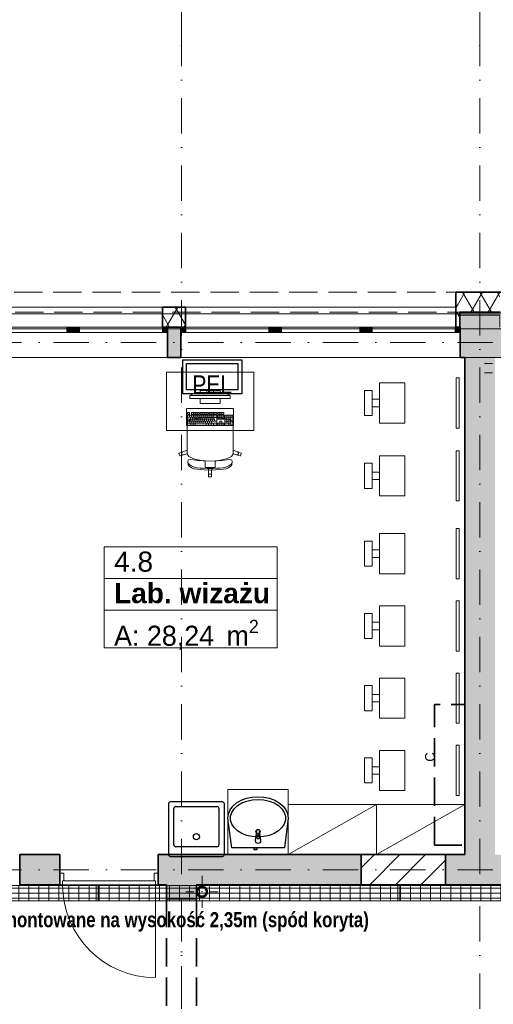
# Model space of a CAD drawing. Header units: millimetres. Extents: x 82175 to 237000, y 24756 to 471700.
# Tile 44 of 256: x 114810 to 119524, y 98419 to 108222. Entities that reach past the tile are written whole.
import ezdxf
from ezdxf.enums import TextEntityAlignment as Align

# ---------------------------------------------------------------- set-up
doc = ezdxf.new("R2010")
doc.units = ezdxf.units.MM
doc.linetypes.add('Krawędzie ukryte', pattern=[3.912222, 2.822222, -1.09])
doc.linetypes.add('Kropki i Kreski', pattern=[6.702778, 3.527778, -1.763889, 0, -1.411111])
for name, color, linetype, lineweight in [('#_EL - opis', 7, 'Continuous', 20), ('2DE_PRO_Cblf304L', 30, 'Continuous', 15), ('CP_DETAL', 33, 'Continuous', 9), ('\xa0♦IT - HDMI', 1, 'Continuous', 35)]:
    doc.layers.add(name, color=color, linetype=linetype, lineweight=lineweight)
for name, color, linetype in [('#EL - Teletechnika', 3, 'Continuous'), ('- A - ocieplenie', 8, 'Continuous'), ('- strefy pomieszczeń', 8, 'Continuous'), ('2D - Rysunki i Obrazki', 8, 'Continuous'), ('Drzwi Archicad', 8, 'Continuous'), ('Instalacje - Went_Klim', 8, 'Continuous'), ('Instalacje - Wod_Kan', 8, 'Continuous'), ('Konstrukcja - Belki', 8, 'Continuous'), ('Konstrukcja - Siatka mod', 8, 'Continuous'), ('Konstrukcja - Stropy', 8, 'Continuous'), ('Konstrukcja - Ściany nośne wew..P', 8, 'Continuous'), ('Konstrukcja - Ściany zewnętrzne', 8, 'Continuous'), ('Okna Archicada', 8, 'Continuous'), ('PIONY INST', 8, 'Continuous'), ('Wnętrze - Umeblowanie', 8, 'Continuous'), ('Wnętrze - Wyposażenie', 8, 'Continuous')]:
    doc.layers.add(name, color=color, linetype=linetype)
doc.styles.add('CP_ATTR', font='ARIAL.TTF')
doc.styles.add('OP_100', font='ARIALN.TTF', dxfattribs={"width": 0.8, "height": 20})
doc.styles.get("Standard").update_dxf_attribs({"font": 'arial.ttf'})
doc.styles.add('STYL_AUTOMATYCZNY_1', font='arial.ttf')
doc.styles.add('STYL_AUTOMATYCZNY_2', font='arial.ttf')
doc.styles.add('STYL_AUTOMATYCZNY_6', font='txt')
doc.styles.add('STYL_AUTOMATYCZNY_8', font='txt')
pattern_1 = [(60, (-135208.59, 381186.62), (-129.90381, 75), []), (120, (-135208.59, 381186.62), (129.90381, 75), [])]

# ---------------------------------------------------------------- blocks, each defined once
blk = doc.blocks.new('PEl 2')
at = {"layer": '#EL - Teletechnika', "color": 1, "lineweight": 30}
blk.add_lwpolyline([(53978.4, 11970.9), (53390.4, 11970.9), (53390.4, 12311.9), (53978.4, 12311.9)], close=True, dxfattribs=at)
at = {"layer": '#EL - Teletechnika', "color": 7, "lineweight": 30}
blk.add_lwpolyline([(53939, 12010.2), (53429.7, 12010.2), (53429.7, 12272.5), (53939, 12272.5)], close=True, dxfattribs=at)
at = {"layer": '#EL - Teletechnika', "color": 1, "insert": (53684.4, 12064.5), "char_height": 20.791, "attachment_point": 5, "line_spacing_factor": 0.4}
blk.add_mtext('\\fArial Narrow|b0|i0;{\\H8.7679950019x;\\A1;PEL}\\A1;\\fTahoma|b1|i0|c238;\\P', dxfattribs=at)
blk = doc.blocks.new('2Dcblfmark100')
at = {"color": 3}
for p, q in [((-10, -50), (-10, 50)), ((10, -50), (10, 50))]:
    blk.add_line(p, q, dxfattribs=at)
blk = doc.blocks.new('2dcblf_korcf105v_b150_h105_5e1nhc4')
at = {"layer": 'CP_DETAL'}
h = blk.add_hatch(dxfattribs=at)
h.set_pattern_fill('_USER', color=256, scale=100, angle=90, style=0, pattern_type=0)
h.set_pattern_definition([(90, (-3e-14, 0), (-100, 6e-15), [])])
h.paths.add_polyline_path([(0, 75), (11800, 75), (11800, -75), (0, -75)])
for p, q in [((0, 75), (11800, 75)), ((0, -75), (11800, -75))]:
    blk.add_line(p, q)
for p, q in [((11800, 50), (0, 50)), ((0, 0), (11800, 0)), ((11800, -50), (0, -50))]:
    blk.add_line(p, q, dxfattribs=at)
at = {"yscale": 1.5}
for p in [(3000, 0), (6000, 0)]:
    blk.add_blockref('2Dcblfmark100', p, dxfattribs=at)
at = {"linetype": 'ByBlock', "style": 'CP_ATTR', "flags": 9}
for tag in ['NAME', 'NUMBER', 'GROUP', 'ORDER-NO', 'PRODUCER', 'COUPLERS', 'MOUNTDIST', 'MOUNTINGS', 'OTHER', 'WEIGHT', 'DIVIDER', 'COVER']:
    blk.add_attdef(tag, text='', height=0.00005, dxfattribs=at).set_placement((-0.1, 0), align=Align.MIDDLE_LEFT)

msp = doc.modelspace()

# ---------------------------------------------------------------- hatches: boundary and pattern name
at = {"layer": '- A - ocieplenie', "linetype": 'Continuous', "lineweight": 13}
h = msp.add_hatch(dxfattribs=at)
h.set_pattern_fill('Izolacja_miękka_0006', color=8, style=0, pattern_type=2)
h.set_pattern_definition(pattern_1)
h.paths.add_polyline_path([(119150, 105358.9), (119180, 105358.9), (119150, 105508.9)])
h = msp.add_hatch(dxfattribs=at)
h.set_pattern_fill('Izolacja_miękka_0006', color=8, style=0, pattern_type=2)
h.set_pattern_definition(pattern_1)
h.paths.add_polyline_path([(119150, 105508.9), (119190, 105308.9), (119190, 105508.9)])
h = msp.add_hatch(dxfattribs=at)
h.set_pattern_fill('Izolacja_miękka_0006', color=8, style=0, pattern_type=2)
h.set_pattern_definition(pattern_1)
h.paths.add_polyline_path([(119590, 105508.9), (119190, 105508.9), (119190, 105308.9), (119590, 105308.9)])
h = msp.add_hatch(dxfattribs=at)
h.set_pattern_fill('Izolacja_miękka_0006', color=8, style=0, pattern_type=2)
h.set_pattern_definition(pattern_1)
h.paths.add_polyline_path([(116230, 105358.9), (116230, 105158.9), (116460, 105158.9), (116460, 105358.9)])
h = msp.add_hatch(dxfattribs=at)
h.set_pattern_fill('Izolacja_miękka_0006', color=8, style=0, pattern_type=2)
h.set_pattern_definition(pattern_1)
h.paths.add_polyline_path([(119150, 105358.9), (119190, 105158.9), (119190, 105308.9), (119180, 105358.9)])
h = msp.add_hatch(dxfattribs=at)
h.set_pattern_fill('Izolacja_miękka_0006', color=8, style=0, pattern_type=2)
h.set_pattern_definition(pattern_1)
h.paths.add_polyline_path([(119190, 105158.9), (119150, 105358.9), (119150, 105158.9)])
at = {"layer": 'Instalacje - Wod_Kan', "linetype": 'Continuous', "lineweight": 13}
h = msp.add_hatch(color=8, dxfattribs=at)
h.paths.add_polyline_path([(116570, 99538.9, 0.414214), (116625, 99483.9, 0.414214), (116680, 99538.9, 0.414214), (116625, 99593.9, 0.414214)])
h.paths.add_polyline_path([(116625, 99493.9, -1), (116625, 99583.9, -1)], flags=0)
at = {"layer": 'Konstrukcja - Ściany nośne wew..P', "linetype": 'Continuous', "lineweight": 13}
for points in [[(119240, 104858.9), (119240, 99908.9), (119540, 99908.9), (119540, 104858.9)], [(115209.3, 99908.9), (114810, 99908.9), (114810, 99608.9), (115209.3, 99608.9)], [(118210, 99908.9), (116189.3, 99908.9), (116189.3, 99608.9), (118210, 99608.9)], [(119050, 99608.9), (119610, 99608.9), (119610, 99908.9), (119050, 99908.9)], [(116270, 99608.9), (116270, 99468.9), (116570, 99468.9), (116570, 99608.9)]]:
    msp.add_hatch(color=8, dxfattribs=at).paths.add_polyline_path(points)
h = msp.add_hatch(dxfattribs=at)
h.set_pattern_fill('Bloczki_ceramiczne_0006', color=8, style=0, pattern_type=2)
h.set_pattern_definition([(45, (-135208.59, 381186.62), (-127.27922, 127.27922), [])])
h.paths.add_polyline_path([(118210, 99908.9), (118210, 99608.9), (119050, 99608.9), (119050, 99908.9)])
at = {"layer": 'Konstrukcja - Ściany zewnętrzne', "linetype": 'Continuous', "lineweight": 13}
for points in [[(119190, 105278.9), (119190, 105158.9), (119590, 105158.9), (119590, 105278.9)], [(116280, 105158.9), (116280, 104858.9), (116415, 104858.9), (116415, 105158.9)], [(119195, 105158.9), (119195, 104858.9), (119720, 104858.9), (119720, 105158.9)]]:
    msp.add_hatch(color=8, dxfattribs=at).paths.add_polyline_path(points)
at = {"layer": 'Okna Archicada', "linetype": 'Continuous', "lineweight": 13}
for points in [[(115355, 105158.9), (115280, 105158.9), (115280, 105108.9), (115355, 105108.9)], [(115355, 105108.9), (115405, 105108.9), (115405, 105158.9), (115355, 105158.9)], [(116280, 105158.9), (116230, 105158.9), (116230, 105108.9), (116280, 105108.9)], [(116415, 105108.9), (116465, 105108.9), (116465, 105158.9), (116415, 105158.9)], [(117340, 105158.9), (117290, 105158.9), (117290, 105108.9), (117340, 105108.9)], [(117340, 105108.9), (117415, 105108.9), (117415, 105158.9), (117340, 105158.9)], [(118270, 105158.9), (118195, 105158.9), (118195, 105108.9), (118270, 105108.9)], [(118270, 105108.9), (118320, 105108.9), (118320, 105158.9), (118270, 105158.9)], [(119195, 105158.9), (119145, 105158.9), (119145, 105108.9), (119195, 105108.9)]]:
    msp.add_hatch(color=8, dxfattribs=at).paths.add_polyline_path(points)

# ---------------------------------------------------------------- linework, layer by layer
at = {"layer": '- A - ocieplenie', "color": 8, "linetype": 'Continuous', "lineweight": 35, "ltscale": 100}
for p, q in [((116230, 105208.9), (116230, 105358.9)), ((116460, 105208.9), (116460, 105358.9)), ((119150, 105208.9), (119150, 105358.9)), ((116230, 105158.9), (116230, 105208.9)), ((116460, 105158.9), (116460, 105208.9)), ((119150, 105158.9), (119150, 105208.9))]:
    msp.add_line(p, q, dxfattribs=at)
at = {"layer": '- A - ocieplenie', "color": 8, "linetype": 'Krawędzie ukryte', "lineweight": 20, "ltscale": 100, "flags": 128}
for points in [[(122860, 105508.9), (95120, 105508.9)], [(113589.7, 105308.9), (122860, 105308.9)]]:
    msp.add_lwpolyline(points, dxfattribs=at)
at = {"layer": '- A - ocieplenie', "color": 8, "linetype": 'Continuous', "lineweight": 35, "ltscale": 100, "flags": 128}
for points in [[(119150, 105508.9), (119150, 105358.9)], [(119630, 105508.9), (119150, 105508.9)], [(116460, 105358.9), (116230, 105358.9)], [(119190, 105158.9), (119190, 105308.9)], [(119190, 105308.9), (119590, 105308.9)], [(116230, 105158.9), (116460, 105158.9)], [(119150, 105158.9), (119190, 105158.9)]]:
    msp.add_lwpolyline(points, dxfattribs=at)
at = {"layer": '- strefy pomieszczeń', "color": 8, "linetype": 'Continuous', "lineweight": 13, "ltscale": 100}
for p, q in [((115649.4, 102972.1), (117373.4, 102972.1)), ((115649.4, 102657.8), (115649.4, 102972.1)), ((117373.4, 102972.1), (117373.4, 102657.8)), ((117373.4, 102657.8), (115649.4, 102657.8)), ((115649.4, 102657.8), (117373.4, 102657.8)), ((115649.4, 102343.5), (115649.4, 102657.8)), ((117373.4, 102657.8), (117373.4, 102343.5)), ((117373.4, 102343.5), (115649.4, 102343.5)), ((115649.4, 102343.5), (117373.4, 102343.5)), ((115649.4, 101967.1), (115649.4, 102343.5)), ((117373.4, 102343.5), (117373.4, 101967.1)), ((117373.4, 101967.1), (115649.4, 101967.1))]:
    msp.add_line(p, q, dxfattribs=at)
at = {"color": 8, "linetype": 'Continuous', "lineweight": 35, "ltscale": 100, "flags": 128}
for points in [[(119050, 99908.9), (118210, 99908.9)], [(118210, 99608.9), (119050, 99608.9)]]:
    msp.add_lwpolyline(points, dxfattribs=at)
at = {"layer": '2D - Rysunki i Obrazki', "color": 8, "linetype": 'Continuous', "lineweight": 13, "ltscale": 100, "flags": 128}
msp.add_lwpolyline([(116882.5, 100558.9), (117482.5, 100558.9), (117482.5, 99908.9), (116882.5, 99908.9)], close=True, dxfattribs=at)
at = {"layer": 'Drzwi Archicad', "color": 8, "linetype": 'Continuous', "lineweight": 35, "ltscale": 100}
for p, q in [((115209.3, 99723.9), (115209.3, 99908.9)), ((116189.3, 99723.9), (116189.3, 99908.9)), ((115209.3, 99608.9), (115209.3, 99723.9)), ((115209.3, 99608.9), (115209.3, 99723.9)), ((116189.3, 99608.9), (116189.3, 99723.9)), ((116189.3, 99608.9), (116189.3, 99723.9))]:
    msp.add_line(p, q, dxfattribs=at)
at = {"layer": 'Drzwi Archicad', "color": 8, "linetype": 'Continuous', "lineweight": 13, "ltscale": 100}
for p, q in [((115209.3, 99608.9), (115209.3, 99723.9)), ((115209.3, 99723.9), (115249.3, 99723.9)), ((115249.3, 99723.9), (115249.3, 99648.9)), ((116149.3, 99648.9), (116149.3, 99723.9)), ((116149.3, 99723.9), (116189.3, 99723.9)), ((116189.3, 99723.9), (116189.3, 99608.9)), ((115237.3, 99608.9), (115209.3, 99608.9)), ((115249.3, 99648.9), (115237.3, 99648.9)), ((115237.3, 99648.9), (115237.3, 99608.9)), ((116161.3, 99648.9), (115237.3, 99648.9)), ((115237.3, 99648.9), (115237.3, 99608.9)), ((115237.3, 99608.9), (116161.3, 99608.9)), ((116161.3, 99648.9), (116149.3, 99648.9)), ((116161.3, 99608.9), (116161.3, 99648.9)), ((116161.3, 99608.9), (116161.3, 99648.9)), ((116161.3, 99608.9), (116161.3, 98684.9)), ((116189.3, 99608.9), (116161.3, 99608.9))]:
    msp.add_line(p, q, dxfattribs=at)
msp.add_arc((116161.3, 99608.9), 924, 180, 270, dxfattribs=at)
at = {"layer": 'Instalacje - Went_Klim', "color": 8, "linetype": 'Krawędzie ukryte', "lineweight": 35, "ltscale": 100, "flags": 128}
msp.add_lwpolyline([(118940, 100002.7), (118940, 101402.7), (119240, 101402.7), (119240, 100002.7)], close=True, dxfattribs=at)
at = {"layer": 'Instalacje - Wod_Kan', "color": 8, "linetype": 'Continuous', "lineweight": 0, "ltscale": 100}
for p, q in [((116625, 99618.9), (116625, 99698.9)), ((116545, 99538.9), (116465, 99538.9)), ((116705, 99538.9), (116785, 99538.9)), ((116625, 99458.9), (116625, 99378.9))]:
    msp.add_line(p, q, dxfattribs=at)
at = {"layer": 'Instalacje - Wod_Kan', "color": 8, "linetype": 'Continuous', "lineweight": 25, "ltscale": 100, "flags": 128}
msp.add_lwpolyline([(116570, 99538.9, 0.414214), (116625, 99483.9, 0.414214), (116680, 99538.9, 0.414214), (116625, 99593.9, 0.414214)], format="xyb", close=True, dxfattribs=at)
at = {"layer": 'Instalacje - Wod_Kan', "color": 8, "linetype": 'Continuous', "lineweight": 35, "ltscale": 100, "flags": 128}
msp.add_lwpolyline([(116625, 99493.9, -1), (116625, 99583.9, -1)], format="xyb", close=True, dxfattribs=at)
at = {"layer": 'Instalacje - Wod_Kan', "color": 8, "linetype": 'Continuous', "lineweight": 0, "ltscale": 100}
msp.add_point((116625, 99538.9), dxfattribs=at)
at = {"layer": 'Konstrukcja - Belki', "color": 8, "linetype": 'Krawędzie ukryte', "lineweight": 35, "ltscale": 100}
for p, q in [((116270, 99468.9), (116270, 97569.5)), ((116270, 99468.9), (116570, 99468.9)), ((116570, 99468.9), (116570, 97569.5))]:
    msp.add_line(p, q, dxfattribs=at)
at = {"layer": 'Konstrukcja - Belki', "color": 8, "linetype": 'Kropki i Kreski', "lineweight": 13, "ltscale": 100}
msp.add_line((116420, 99468.9), (116420, 97569.5), dxfattribs=at)
at = {"layer": 'Konstrukcja - Siatka mod', "color": 8, "linetype": 'Kropki i Kreski', "lineweight": 13, "ltscale": 100}
for p, q in [((116420, 107964.8), (116420, 108964.8)), ((119390, 107964.8), (119390, 108964.8)), ((116420, 91000), (116420, 107964.8)), ((119390, 91000), (119390, 107964.8)), ((93022.5, 105008.9), (122467, 105008.9)), ((93022.5, 99758.9), (122467, 99758.9))]:
    msp.add_line(p, q, dxfattribs=at)
for p in [(116420, 107964.8), (116420, 107964.8), (119390, 107964.8), (119390, 107964.8)]:
    msp.add_point(p, dxfattribs=at)
at = {"layer": 'Konstrukcja - Stropy', "color": 8, "linetype": 'Continuous', "lineweight": 13, "ltscale": 100, "flags": 128}
msp.add_lwpolyline([(107140, 97428.9), (110440, 97428.9), (110440, 92404.9), (122460, 92378.9), (122510, 104858.9), (95470, 104858.9), (95470, 92228.9), (107140, 92228.9)], close=True, dxfattribs=at)
at = {"layer": 'Konstrukcja - Ściany nośne wew..P', "color": 8, "linetype": 'Continuous', "lineweight": 35, "ltscale": 100}
for p, q in [((114810, 99908.9), (114810, 99608.9)), ((115209.3, 99723.9), (115209.3, 99908.9)), ((116189.3, 99723.9), (116189.3, 99908.9)), ((118210, 99908.9), (118210, 99608.9)), ((119050, 99908.9), (119050, 99608.9)), ((115209.3, 99608.9), (115209.3, 99723.9)), ((116189.3, 99608.9), (116189.3, 99723.9))]:
    msp.add_line(p, q, dxfattribs=at)
at = {"layer": 'Konstrukcja - Ściany nośne wew..P', "color": 8, "linetype": 'Continuous', "lineweight": 35, "ltscale": 100, "flags": 128}
for points in [[(119240, 104858.9), (119240, 99908.9)], [(115209.3, 99908.9), (114810, 99908.9)], [(118210, 99908.9), (116189.3, 99908.9)], [(119240, 99908.9), (119050, 99908.9)], [(114810, 99608.9), (115209.3, 99608.9)], [(116189.3, 99608.9), (116270, 99608.9)], [(116270, 99608.9), (116270, 99468.9)], [(116570, 99608.9), (118210, 99608.9)], [(116570, 99468.9), (116570, 99608.9)], [(119050, 99608.9), (119610, 99608.9)], [(116270, 99468.9), (116570, 99468.9)]]:
    msp.add_lwpolyline(points, dxfattribs=at)
at = {"layer": 'Konstrukcja - Ściany zewnętrzne', "color": 8, "linetype": 'Continuous', "lineweight": 35, "ltscale": 100}
for p, q in [((116280, 105158.9), (116280, 105108.9)), ((116280, 105108.9), (116280, 104858.9)), ((116415, 105158.9), (116415, 105108.9)), ((116415, 105108.9), (116415, 104858.9)), ((119195, 105158.9), (119195, 105108.9)), ((119195, 105108.9), (119195, 104858.9))]:
    msp.add_line(p, q, dxfattribs=at)
at = {"layer": 'Konstrukcja - Ściany zewnętrzne', "color": 8, "linetype": 'Continuous', "lineweight": 13, "ltscale": 100, "flags": 128}
msp.add_lwpolyline([(95320, 105293.9), (95320, 105143.9), (122280, 105143.9), (122280, 105293.9)], close=True, dxfattribs=at)
msp.add_lwpolyline([(119590, 105158.9), (119590, 105278.9), (119190, 105278.9), (119190, 105158.9)], dxfattribs=at)
at = {"layer": 'Konstrukcja - Ściany zewnętrzne', "color": 8, "linetype": 'Continuous', "lineweight": 35, "ltscale": 100, "flags": 128}
for points in [[(116415, 105158.9), (116280, 105158.9)], [(116280, 104858.9), (116415, 104858.9)], [(119195, 104858.9), (119240, 104858.9)]]:
    msp.add_lwpolyline(points, dxfattribs=at)
at = {"layer": 'Okna Archicada', "color": 8, "linetype": 'Continuous', "lineweight": 13, "ltscale": 100}
for p, q in [((113589.7, 105358.9), (116230, 105358.9)), ((116460, 105358.9), (119150, 105358.9)), ((113560, 105158.9), (116280, 105158.9)), ((113589.7, 105158.9), (116230, 105158.9)), ((115280, 105158.9), (114560, 105158.9)), ((114560, 105108.9), (115280, 105108.9)), ((115355, 105158.9), (115280, 105158.9)), ((115280, 105158.9), (115280, 105108.9)), ((115280, 105108.9), (115355, 105108.9)), ((115405, 105158.9), (115355, 105158.9)), ((115355, 105108.9), (115405, 105108.9)), ((115405, 105108.9), (115405, 105158.9)), ((116230, 105158.9), (115405, 105158.9)), ((115405, 105108.9), (116230, 105108.9)), ((116280, 105158.9), (116230, 105158.9)), ((116230, 105158.9), (116230, 105108.9)), ((116230, 105108.9), (116280, 105108.9)), ((116415, 105158.9), (119195, 105158.9)), ((116465, 105158.9), (116415, 105158.9)), ((116415, 105108.9), (116465, 105108.9)), ((116460, 105158.9), (119150, 105158.9)), ((116465, 105108.9), (116465, 105158.9)), ((117290, 105158.9), (116465, 105158.9)), ((116465, 105108.9), (117290, 105108.9)), ((117340, 105158.9), (117290, 105158.9)), ((117290, 105158.9), (117290, 105108.9)), ((117290, 105108.9), (117340, 105108.9)), ((117415, 105158.9), (117340, 105158.9)), ((117340, 105108.9), (117415, 105108.9)), ((117415, 105108.9), (117415, 105158.9)), ((118195, 105158.9), (117415, 105158.9)), ((117415, 105108.9), (118195, 105108.9)), ((118270, 105158.9), (118195, 105158.9)), ((118195, 105158.9), (118195, 105108.9)), ((118195, 105108.9), (118270, 105108.9)), ((118320, 105158.9), (118270, 105158.9)), ((118270, 105108.9), (118320, 105108.9)), ((118320, 105108.9), (118320, 105158.9)), ((119145, 105158.9), (118320, 105158.9)), ((118320, 105108.9), (119145, 105108.9)), ((119195, 105158.9), (119145, 105158.9)), ((119145, 105158.9), (119145, 105108.9)), ((119145, 105108.9), (119195, 105108.9)), ((113560, 104858.9), (116280, 104858.9)), ((116415, 104858.9), (119195, 104858.9))]:
    msp.add_line(p, q, dxfattribs=at)
at = {"layer": 'Okna Archicada', "color": 8, "linetype": 'Continuous', "lineweight": 35, "ltscale": 100}
for p, q in [((116230, 105208.9), (116230, 105358.9)), ((116460, 105208.9), (116460, 105358.9)), ((119150, 105208.9), (119150, 105358.9)), ((116230, 105158.9), (116230, 105208.9)), ((116460, 105158.9), (116460, 105208.9)), ((119150, 105158.9), (119150, 105208.9)), ((116280, 105158.9), (116280, 105108.9)), ((116280, 105158.9), (116280, 105108.9)), ((116280, 105108.9), (116280, 104858.9)), ((116415, 105158.9), (116415, 105108.9)), ((116415, 105158.9), (116415, 105108.9)), ((116415, 105108.9), (116415, 104858.9)), ((119195, 105158.9), (119195, 105108.9)), ((119195, 105158.9), (119195, 105108.9)), ((119195, 105108.9), (119195, 104858.9))]:
    msp.add_line(p, q, dxfattribs=at)
at = {"layer": 'PIONY INST', "color": 8, "linetype": 'Continuous', "lineweight": 0, "ltscale": 100}
for p, q in [((119515.4, 104799.6), (119435.4, 104799.6)), ((119515.4, 104704.6), (119435.4, 104704.6))]:
    msp.add_line(p, q, dxfattribs=at)
at = {"layer": 'Wnętrze - Umeblowanie', "color": 8, "linetype": 'Continuous', "lineweight": 13, "ltscale": 100}
for p, q in [((119155.8, 104655.4), (119155.8, 104155.4)), ((119185.8, 104655.4), (119155.8, 104655.4)), ((119185.8, 104155.4), (119185.8, 104655.4)), ((116504.9, 104481.3), (116564.9, 104511.3)), ((116564.9, 104511.3), (116844.9, 104511.3)), ((116804.9, 104531.3), (116604.9, 104531.3)), ((116604.9, 104531.3), (116604.9, 104511.3)), ((116604.9, 104511.3), (116804.9, 104511.3)), ((116671.6, 104511.3), (116671.6, 104531.3)), ((116738.2, 104511.3), (116738.2, 104531.3)), ((116804.9, 104511.3), (116804.9, 104531.3)), ((116904.9, 104481.3), (116844.9, 104511.3)), ((116904.9, 104481.3), (116504.9, 104481.3)), ((116504.9, 104481.3), (116504.9, 104451.3)), ((116504.9, 104451.3), (116904.9, 104451.3)), ((116804.9, 104451.3), (116604.9, 104451.3)), ((116604.9, 104451.3), (116604.9, 104401.3)), ((116604.9, 104401.3), (116804.9, 104401.3)), ((116804.9, 104401.3), (116804.9, 104451.3)), ((116904.9, 104451.3), (116904.9, 104481.3)), ((116499.3, 104312.3), (116479.7, 104312.3)), ((116479.7, 104312.3), (116479.7, 104292.9)), ((116499.3, 104292.9), (116499.3, 104312.3)), ((116597.2, 104312.3), (116518.9, 104312.3)), ((116518.9, 104312.3), (116518.9, 104292.9)), ((116538.5, 104292.9), (116538.5, 104312.3)), ((116558, 104292.9), (116558, 104312.3)), ((116577.6, 104292.9), (116577.6, 104312.3)), ((116597.2, 104292.9), (116597.2, 104312.3)), ((116685.3, 104312.3), (116607, 104312.3)), ((116607, 104312.3), (116607, 104292.9)), ((116626.6, 104292.9), (116626.6, 104312.3)), ((116646.2, 104292.9), (116646.2, 104312.3)), ((116665.7, 104292.9), (116665.7, 104312.3)), ((116685.3, 104292.9), (116685.3, 104312.3)), ((116773.5, 104312.3), (116695.1, 104312.3)), ((116695.1, 104312.3), (116695.1, 104292.9)), ((116714.7, 104292.9), (116714.7, 104312.3)), ((116734.3, 104292.9), (116734.3, 104312.3)), ((116753.9, 104292.9), (116753.9, 104312.3)), ((116773.5, 104292.9), (116773.5, 104312.3)), ((116842, 104312.3), (116783.2, 104312.3)), ((116783.2, 104312.3), (116783.2, 104292.9)), ((116802.8, 104292.9), (116802.8, 104312.3)), ((116822.4, 104292.9), (116822.4, 104312.3)), ((116842, 104292.9), (116842, 104312.3)), ((116480.2, 104219.5), (116475.6, 104210.9)), ((116475.6, 104210.9), (116475.6, 104179.8)), ((116479.7, 104292.9), (116499.3, 104292.9)), ((116773.5, 104283.2), (116479.7, 104283.2)), ((116479.7, 104283.2), (116479.7, 104186.2)), ((116479.7, 104263.8), (116773.5, 104263.8)), ((116479.7, 104244.4), (116749, 104244.4)), ((116479.7, 104225), (116773.5, 104225)), ((116479.7, 104205.6), (116773.5, 104205.6)), ((116507, 104240.6), (116480.2, 104219.5)), ((116499.3, 104263.8), (116499.3, 104283.2)), ((116504.2, 104205.6), (116504.2, 104225)), ((116509.1, 104241.5), (116507, 104240.6)), ((116509.1, 104244.4), (116509.1, 104263.8)), ((116555.1, 104252.2), (116509.1, 104241.5)), ((116514, 104225), (116514, 104244.4)), ((116514, 104186.2), (116514, 104205.6)), ((116518.9, 104292.9), (116597.2, 104292.9)), ((116518.9, 104263.8), (116518.9, 104283.2)), ((116523.8, 104205.6), (116523.8, 104225)), ((116528.7, 104244.4), (116528.7, 104263.8)), ((116533.6, 104225), (116533.6, 104244.4)), ((116536, 104186.2), (116536, 104205.6)), ((116538.5, 104263.8), (116538.5, 104283.2)), ((116543.4, 104205.6), (116543.4, 104225)), ((116548.2, 104244.4), (116548.2, 104263.8)), ((116553.1, 104225), (116553.1, 104244.4)), ((116623.8, 104259.3), (116555.1, 104252.2)), ((116558, 104263.8), (116558, 104283.2)), ((116558, 104186.2), (116558, 104205.6)), ((116562.9, 104205.6), (116562.9, 104225)), ((116567.8, 104244.4), (116567.8, 104263.8)), ((116572.7, 104225), (116572.7, 104244.4)), ((116577.6, 104263.8), (116577.6, 104283.2)), ((116582.5, 104205.6), (116582.5, 104225)), ((116587.4, 104244.4), (116587.4, 104263.8)), ((116592.3, 104225), (116592.3, 104244.4)), ((116597.2, 104263.8), (116597.2, 104283.2)), ((116602.1, 104205.6), (116602.1, 104225)), ((116607, 104292.9), (116685.3, 104292.9)), ((116607, 104244.4), (116607, 104263.8)), ((116611.9, 104225), (116611.9, 104244.4)), ((116616.8, 104263.8), (116616.8, 104283.2)), ((116621.7, 104205.6), (116621.7, 104225)), ((116624.9, 104259.4), (116623.8, 104259.3)), ((116704.9, 104261.9), (116624.9, 104259.4)), ((116626.6, 104244.4), (116626.6, 104263.8)), ((116631.5, 104225), (116631.5, 104244.4)), ((116636.4, 104263.8), (116636.4, 104283.2)), ((116641.3, 104205.6), (116641.3, 104225)), ((116646.2, 104244.4), (116646.2, 104263.8)), ((116651.1, 104225), (116651.1, 104244.4)), ((116656, 104263.8), (116656, 104283.2)), ((116660.9, 104205.6), (116660.9, 104225)), ((116665.7, 104244.4), (116665.7, 104263.8)), ((116665.7, 104186.2), (116665.7, 104205.6)), ((116670.6, 104225), (116670.6, 104244.4)), ((116675.5, 104263.8), (116675.5, 104283.2)), ((116680.4, 104205.6), (116680.4, 104225)), ((116685.3, 104244.4), (116685.3, 104263.8)), ((116690.2, 104225), (116690.2, 104244.4)), ((116690.2, 104186.2), (116690.2, 104205.6)), ((116695.1, 104292.9), (116773.5, 104292.9)), ((116695.1, 104263.8), (116695.1, 104283.2)), ((116700, 104205.6), (116700, 104225)), ((116704.9, 104244.4), (116704.9, 104263.8)), ((116704.9, 104261.9), (116784.9, 104259.4)), ((116709.8, 104225), (116709.8, 104244.4)), ((116714.7, 104263.8), (116714.7, 104283.2)), ((116714.7, 104186.2), (116714.7, 104205.6)), ((116719.6, 104205.6), (116719.6, 104225)), ((116724.5, 104244.4), (116724.5, 104263.8)), ((116729.4, 104225), (116729.4, 104244.4)), ((116734.3, 104263.8), (116734.3, 104283.2)), ((116739.2, 104186.2), (116739.2, 104205.6)), ((116744.1, 104244.4), (116744.1, 104263.8)), ((116749, 104225), (116749, 104244.4)), ((116773.5, 104186.2), (116773.5, 104283.2)), ((116783.2, 104292.9), (116842, 104292.9)), ((116842, 104283.2), (116783.2, 104283.2)), ((116783.2, 104283.2), (116783.2, 104244.4)), ((116783.2, 104263.8), (116842, 104263.8)), ((116783.2, 104244.4), (116842, 104244.4)), ((116802.8, 104205.6), (116783.2, 104205.6)), ((116783.2, 104205.6), (116783.2, 104186.2)), ((116784.9, 104259.4), (116786, 104259.3)), ((116786, 104259.3), (116854.8, 104252.2)), ((116802.8, 104244.4), (116802.8, 104283.2)), ((116822.4, 104225), (116802.8, 104225)), ((116802.8, 104225), (116802.8, 104205.6)), ((116802.8, 104186.2), (116802.8, 104205.6)), ((116802.8, 104205.6), (116822.4, 104205.6)), ((116822.4, 104244.4), (116822.4, 104283.2)), ((116822.4, 104205.6), (116822.4, 104225)), ((116842, 104205.6), (116822.4, 104205.6)), ((116822.4, 104186.2), (116822.4, 104205.6)), ((116842, 104244.4), (116842, 104283.2)), ((116842, 104186.2), (116842, 104205.6)), ((116930.1, 104283.2), (116851.8, 104283.2)), ((116851.8, 104283.2), (116851.8, 104186.2)), ((116851.8, 104263.8), (116930.1, 104263.8)), ((116851.8, 104244.4), (116910.5, 104244.4)), ((116851.8, 104225), (116930.1, 104225)), ((116851.8, 104205.6), (116910.5, 104205.6)), ((116854.8, 104252.2), (116900.7, 104241.5)), ((116871.4, 104205.6), (116871.4, 104283.2)), ((116891, 104186.2), (116891, 104283.2)), ((116900.7, 104241.5), (116902.8, 104240.6)), ((116902.8, 104240.6), (116929.6, 104219.5)), ((116910.5, 104186.2), (116910.5, 104283.2)), ((116929.6, 104219.5), (116934.2, 104210.9)), ((116930.1, 104186.2), (116930.1, 104283.2)), ((116934.2, 104210.9), (116934.2, 104179.8)), ((116475.6, 104179.8), (116475.6, 104143.7)), ((116475.6, 104143.7), (116475.6, 103934.6)), ((116479.7, 104186.2), (116773.5, 104186.2)), ((116783.2, 104186.2), (116842, 104186.2)), ((116851.8, 104186.2), (116930.1, 104186.2)), ((116934.2, 104179.8), (116934.2, 104143.7)), ((116934.2, 104143.7), (116934.2, 103934.6)), ((119155.8, 104155.4), (119185.8, 104155.4)), ((116432.3, 103919), (116396.9, 103907.6)), ((116423.5, 103911.5), (116421.9, 103905.9)), ((116427.1, 103916.1), (116423.5, 103911.5)), ((116432.3, 103919), (116427.1, 103916.1)), ((116475.6, 103934.6), (116432.3, 103919)), ((116475.6, 103900.4), (116475.6, 103934.6)), ((116934.2, 103900.4), (116934.2, 103934.6)), ((116934.2, 103934.6), (116977.6, 103919)), ((116977.6, 103919), (116982.7, 103916.1)), ((116977.6, 103919), (117013, 103907.6)), ((116982.7, 103916.1), (116986.4, 103911.5)), ((116986.4, 103911.5), (116987.9, 103905.9)), ((119155.8, 103930.4), (119155.8, 103430.4)), ((119185.8, 103930.4), (119155.8, 103930.4)), ((119185.8, 103430.4), (119185.8, 103930.4)), ((116396.9, 103907.6), (116394.9, 103903.8)), ((116394.9, 103903.8), (116402.4, 103881)), ((116402.4, 103881), (116406.2, 103879.1)), ((116406.2, 103879.1), (116441.6, 103890.5)), ((116421.9, 103905.9), (116422.6, 103900.1)), ((116422.6, 103900.1), (116425.5, 103895)), ((116425.5, 103895), (116430.1, 103891.4)), ((116430.1, 103891.4), (116435.7, 103889.8)), ((116435.7, 103889.8), (116441.6, 103890.5)), ((116441.6, 103890.5), (116475.8, 103900.2)), ((116475.6, 103900.4), (116475.8, 103900.2)), ((116475.8, 103900.2), (116493.1, 103872.3)), ((116490.2, 103838.8), (116483.5, 103827.2)), ((116483.5, 103827.2), (116486.8, 103791.1)), ((116507.5, 103841.8), (116490.2, 103838.8)), ((116493.1, 103872.3), (116542.8, 103848.5)), ((116536.4, 103839.2), (116507.5, 103841.8)), ((116581.7, 103833.4), (116536.4, 103839.2)), ((116542.8, 103848.5), (116617.2, 103832.7)), ((116632.6, 103828.7), (116581.7, 103833.4)), ((116617.2, 103832.7), (116654.6, 103830.3)), ((116704.9, 103826.4), (116632.6, 103828.7)), ((116654.6, 103830.3), (116704.9, 103827.1)), ((116654.6, 103830.3), (116654.6, 103791.6)), ((116755.2, 103830.3), (116704.9, 103827.1)), ((116704.9, 103826.4), (116777.2, 103828.7)), ((116792.7, 103832.7), (116755.2, 103830.3)), ((116755.2, 103830.3), (116755.2, 103791.6)), ((116777.2, 103828.7), (116828.1, 103833.4)), ((116867, 103848.5), (116792.7, 103832.7)), ((116828.1, 103833.4), (116873.5, 103839.2)), ((116916.7, 103872.3), (116867, 103848.5)), ((116873.5, 103839.2), (116902.4, 103841.8)), ((116902.4, 103841.8), (116919.6, 103838.8)), ((116934.1, 103900.2), (116916.7, 103872.3)), ((116919.6, 103838.8), (116926.3, 103827.2)), ((116926.3, 103827.2), (116923, 103791.1)), ((116934.2, 103900.4), (116934.1, 103900.2)), ((116968.2, 103890.5), (116934.1, 103900.2)), ((116974.1, 103889.8), (116968.2, 103890.5)), ((117003.6, 103879.1), (116968.2, 103890.5)), ((116979.8, 103891.4), (116974.1, 103889.8)), ((116984.4, 103895), (116979.8, 103891.4)), ((116987.3, 103900.1), (116984.4, 103895)), ((116987.9, 103905.9), (116987.3, 103900.1)), ((117007.5, 103881), (117003.6, 103879.1)), ((117014.9, 103903.8), (117007.5, 103881)), ((117013, 103907.6), (117014.9, 103903.8)), ((116489.9, 103801.7), (116486.1, 103804.3)), ((116486.8, 103791.1), (116497.4, 103778)), ((116496.2, 103796.6), (116489.9, 103801.7)), ((116505.2, 103790.4), (116496.2, 103796.6)), ((116497.4, 103778), (116528.4, 103757.9)), ((116516.9, 103780.3), (116505.2, 103790.4)), ((116530.1, 103772.6), (116516.9, 103780.3)), ((116528.4, 103757.9), (116548.3, 103750.6)), ((116550.4, 103766.4), (116530.1, 103772.6)), ((116548.3, 103750.6), (116574.2, 103745.8)), ((116576.4, 103761.4), (116550.4, 103766.4)), ((116574.2, 103745.8), (116647.4, 103738.9)), ((116606.4, 103757.7), (116576.4, 103761.4)), ((116638.8, 103755.2), (116606.4, 103757.7)), ((116672.2, 103753.7), (116638.8, 103755.2)), ((116647.4, 103738.9), (116704.9, 103736.7)), ((116654.6, 103791.6), (116654.6, 103761.7)), ((116654.6, 103761.7), (116688, 103761.7)), ((116704.9, 103753.3), (116672.2, 103753.7)), ((116688, 103761.7), (116704.9, 103761.7)), ((116688, 103761.7), (116689.8, 103711.8)), ((116721.8, 103761.7), (116704.9, 103761.7)), ((116704.9, 103753.3), (116737.6, 103753.7)), ((116762.4, 103738.9), (116704.9, 103736.7)), ((116721.8, 103761.7), (116720, 103711.8)), ((116755.2, 103761.7), (116721.8, 103761.7)), ((116737.6, 103753.7), (116771, 103755.2)), ((116755.2, 103791.6), (116755.2, 103761.7)), ((116835.6, 103745.8), (116762.4, 103738.9)), ((116771, 103755.2), (116803.5, 103757.7)), ((116803.5, 103757.7), (116833.4, 103761.4)), ((116833.4, 103761.4), (116859.4, 103766.4)), ((116861.5, 103750.6), (116835.6, 103745.8)), ((116859.4, 103766.4), (116879.7, 103772.6)), ((116881.4, 103757.9), (116861.5, 103750.6)), ((116879.7, 103772.6), (116892.9, 103780.3)), ((116912.5, 103778), (116881.4, 103757.9)), ((116892.9, 103780.3), (116904.6, 103790.4)), ((116904.6, 103790.4), (116913.7, 103796.6)), ((116923, 103791.1), (116912.5, 103778)), ((116913.7, 103796.6), (116919.9, 103801.7)), ((116919.9, 103801.7), (116923.7, 103804.3)), ((116689.8, 103711.8), (116691, 103706.1)), ((116689.8, 103711.8), (116689.8, 103674.9)), ((116689.8, 103674.9), (116692.8, 103671.9)), ((116691, 103706.1), (116694.2, 103701.2)), ((116692.8, 103671.9), (116704.9, 103671.9)), ((116694.2, 103701.2), (116699.1, 103698)), ((116699.1, 103698), (116704.9, 103696.8)), ((116710.7, 103698), (116704.9, 103696.8)), ((116717, 103671.9), (116704.9, 103671.9)), ((116715.6, 103701.2), (116710.7, 103698)), ((116718.9, 103706.1), (116715.6, 103701.2)), ((116720, 103674.9), (116717, 103671.9)), ((116720, 103711.8), (116718.9, 103706.1)), ((116720, 103711.8), (116720, 103674.9)), ((119155.8, 103430.4), (119185.8, 103430.4)), ((119155.8, 103154.6), (119155.8, 102654.6)), ((119185.8, 103154.6), (119155.8, 103154.6)), ((119185.8, 102654.6), (119185.8, 103154.6)), ((119155.8, 102654.6), (119185.8, 102654.6)), ((119155.8, 102435.5), (119155.8, 101935.5)), ((119185.8, 102435.5), (119155.8, 102435.5)), ((119185.8, 101935.5), (119185.8, 102435.5)), ((119155.8, 101935.5), (119185.8, 101935.5)), ((119155.8, 101716.3), (119155.8, 101216.3)), ((119185.8, 101716.3), (119155.8, 101716.3)), ((119185.8, 101216.3), (119185.8, 101716.3)), ((119155.8, 101216.3), (119185.8, 101216.3)), ((119155.8, 100997.2), (119155.8, 100497.2)), ((119185.8, 100997.2), (119155.8, 100997.2)), ((119185.8, 100497.2), (119185.8, 100997.2)), ((119155.8, 100497.2), (119185.8, 100497.2)), ((117482.5, 99908.9), (118361.3, 100408.9)), ((118361.3, 100408.9), (118361.3, 99908.9)), ((118361.3, 99908.9), (119240, 100408.9))]:
    msp.add_line(p, q, dxfattribs=at)
at = {"layer": 'Wnętrze - Umeblowanie', "color": 8, "linetype": 'Continuous', "lineweight": 13, "ltscale": 100, "flags": 128}
for points in [[(116270, 104711.5), (117139.8, 104711.5), (117139.8, 104131.3), (116270, 104131.3)], [(118642.1, 104605.4), (118642.1, 104205.4), (118392.1, 104205.4), (118392.1, 104605.4)], [(119155.8, 104655.4), (119155.8, 104155.4), (119185.8, 104155.4), (119185.8, 104655.4)], [(118242.1, 104530.4), (118317.1, 104530.4), (118317.1, 104280.4), (118242.1, 104280.4)], [(118392.1, 104367.9), (118317.1, 104367.9), (118317.1, 104442.9), (118392.1, 104442.9)], [(116469.9, 104351.3), (116469.9, 104181.3), (116939.9, 104181.3), (116939.9, 104351.3)], [(119155.8, 103930.4), (119155.8, 103430.4), (119185.8, 103430.4), (119185.8, 103930.4)], [(118642.1, 103880.4), (118642.1, 103480.4), (118392.1, 103480.4), (118392.1, 103880.4)], [(118242.1, 103805.4), (118317.1, 103805.4), (118317.1, 103555.4), (118242.1, 103555.4)], [(118392.1, 103642.9), (118317.1, 103642.9), (118317.1, 103717.9), (118392.1, 103717.9)], [(119155.8, 103154.6), (119155.8, 102654.6), (119185.8, 102654.6), (119185.8, 103154.6)], [(118242.1, 103029.6), (118317.1, 103029.6), (118317.1, 102779.6), (118242.1, 102779.6)], [(118642.1, 103104.6), (118642.1, 102704.6), (118392.1, 102704.6), (118392.1, 103104.6)], [(118392.1, 102867.1), (118317.1, 102867.1), (118317.1, 102942.1), (118392.1, 102942.1)], [(118642.1, 102385.5), (118642.1, 101985.5), (118392.1, 101985.5), (118392.1, 102385.5)], [(119155.8, 102435.5), (119155.8, 101935.5), (119185.8, 101935.5), (119185.8, 102435.5)], [(118242.1, 102310.5), (118317.1, 102310.5), (118317.1, 102060.5), (118242.1, 102060.5)], [(118392.1, 102148), (118317.1, 102148), (118317.1, 102223), (118392.1, 102223)], [(118642.1, 101666.3), (118642.1, 101266.3), (118392.1, 101266.3), (118392.1, 101666.3)], [(119155.8, 101716.3), (119155.8, 101216.3), (119185.8, 101216.3), (119185.8, 101716.3)], [(118242.1, 101591.3), (118317.1, 101591.3), (118317.1, 101341.3), (118242.1, 101341.3)], [(118392.1, 101428.8), (118317.1, 101428.8), (118317.1, 101503.8), (118392.1, 101503.8)], [(119155.8, 100997.2), (119155.8, 100497.2), (119185.8, 100497.2), (119185.8, 100997.2)], [(118242.1, 100872.2), (118317.1, 100872.2), (118317.1, 100622.2), (118242.1, 100622.2)], [(118642.1, 100947.2), (118642.1, 100547.2), (118392.1, 100547.2), (118392.1, 100947.2)], [(118392.1, 100709.7), (118317.1, 100709.7), (118317.1, 100784.7), (118392.1, 100784.7)], [(119240, 100408.9), (117482.5, 100408.9), (117482.5, 99908.9), (119240, 99908.9)]]:
    msp.add_lwpolyline(points, close=True, dxfattribs=at)
at = {"layer": 'Wnętrze - Wyposażenie', "color": 8, "linetype": 'Continuous', "lineweight": 25, "ltscale": 100}
for p, q in [((117067, 100469.5), (117123.3, 100481.7)), ((117123.3, 100481.7), (117181.8, 100485.8)), ((117181.8, 100485.8), (117240.3, 100481.7)), ((117240.3, 100481.7), (117296.6, 100469.5)), ((116363.8, 100387.8), (116773.8, 100387.8)), ((116904.6, 100353.7), (116932.4, 100390.7)), ((116932.4, 100390.7), (116969.7, 100423.1)), ((116944.4, 100365.4), (116978.2, 100397.1)), ((116969.7, 100423.1), (117015.1, 100449.7)), ((116978.2, 100397.1), (117020.9, 100423.3)), ((117015.1, 100449.7), (117067, 100469.5)), ((117020.9, 100423.3), (117070.7, 100442.9)), ((117070.7, 100442.9), (117125.3, 100455)), ((117125.3, 100455), (117182.5, 100459.1)), ((117182.5, 100459.1), (117239.7, 100455)), ((117239.7, 100455), (117294.4, 100442.9)), ((117294.4, 100442.9), (117344.2, 100423.3)), ((117296.6, 100469.5), (117348.5, 100449.7)), ((117344.2, 100423.3), (117386.9, 100397.1)), ((117348.5, 100449.7), (117393.9, 100423.1)), ((117386.9, 100397.1), (117420.7, 100365.4)), ((117393.9, 100423.1), (117431.2, 100390.7)), ((117431.2, 100390.7), (117459, 100353.7)), ((116343.8, 100007.8), (116343.8, 100367.8)), ((116793.8, 100367.8), (116793.8, 100007.8)), ((116881.8, 100271.8), (116887.6, 100313.6)), ((116887.6, 100313.6), (116904.6, 100353.7)), ((116909, 100291.4), (116921, 100329.7)), ((116909, 100252.2), (116909, 100291.4)), ((116921, 100329.7), (116944.4, 100365.4)), ((117420.7, 100365.4), (117444.1, 100329.7)), ((117444.1, 100329.7), (117456, 100291.4)), ((117456, 100291.4), (117456, 100252.2)), ((117459, 100353.7), (117476, 100313.6)), ((117476, 100313.6), (117481.8, 100271.8)), ((116920.3, 99977.8), (116881.8, 100271.8)), ((116921, 100213.9), (116909, 100252.2)), ((116944.4, 100178.2), (116921, 100213.9)), ((117444.1, 100213.9), (117420.7, 100178.2)), ((117456, 100252.2), (117444.1, 100213.9)), ((117482.5, 100271.8), (117444.7, 99977.8)), ((116978.2, 100146.5), (116944.4, 100178.2)), ((117020.9, 100120.3), (116978.2, 100146.5)), ((117070.7, 100100.7), (117020.9, 100120.3)), ((117125.3, 100088.6), (117070.7, 100100.7)), ((117182.5, 100084.6), (117125.3, 100088.6)), ((117239.7, 100088.6), (117182.5, 100084.6)), ((117294.4, 100100.7), (117239.7, 100088.6)), ((117344.2, 100120.3), (117294.4, 100100.7)), ((117386.9, 100146.5), (117344.2, 100120.3)), ((117420.7, 100178.2), (117386.9, 100146.5)), ((117168.9, 100084.7), (117168.9, 100069.8)), ((117168.9, 100069.8), (117196.1, 100069.8)), ((117196.1, 100069.8), (117196.1, 100084.7)), ((116773.8, 99987.8), (116363.8, 99987.8)), ((116920.5, 99978.3), (116920.3, 99978.3)), ((116920.5, 99978.3), (116920.3, 99978.3)), ((117444.7, 99977.8), (116920.3, 99977.8)), ((117444.7, 99978.3), (117444.5, 99978.3)), ((117444.7, 99978.3), (117444.5, 99978.3))]:
    msp.add_line(p, q, dxfattribs=at)
at = {"layer": 'Wnętrze - Wyposażenie', "color": 8, "linetype": 'Continuous', "lineweight": 25, "ltscale": 100, "flags": 128}
for points in [[(116313.8, 100437.8), (116823.8, 100437.8, -0.414214), (116843.8, 100417.8), (116843.8, 99907.8, -0.414214), (116823.8, 99887.8), (116313.8, 99887.8, -0.414214), (116293.8, 99907.8), (116293.8, 100417.8, -0.414214)], [(117157.5, 100044.9), (117161.5, 100086.9, -0.12102), (117164.8, 100096.4), (117171.4, 100149.3, -0.882566), (117193.6, 100149.3), (117200.3, 100096.4, -0.12102), (117203.5, 100086.9), (117207.5, 100044.9, -1)]]:
    msp.add_lwpolyline(points, format="xyb", close=True, dxfattribs=at)
msp.add_lwpolyline([(117145, 99977.8), (117172, 99977.8), (117172, 99957.8), (117145, 99957.8)], close=True, dxfattribs=at)
at = {"layer": 'Wnętrze - Wyposażenie', "color": 8, "linetype": 'Continuous', "lineweight": 25, "ltscale": 100}
for centre, radius in [((116568.8, 100087.8), 30), ((117182.5, 100138.8), 21)]:
    msp.add_circle(centre, radius, dxfattribs=at)
for centre, radius, start, end in [((116363.8, 100367.8), 20, 90, 180), ((116773.8, 100367.8), 20, 0, 90), ((117182.5, 100085), 21.1, 32.77103, 147.22897), ((117182.5, 100084.7), 13.6, 0, 180), ((116363.8, 100007.8), 20, 180, 270), ((116773.8, 100007.8), 20, 270, 0)]:
    msp.add_arc(centre, radius, start, end, dxfattribs=at)
msp.add_point((116363.8, 100387.8), dxfattribs=at)

# ---------------------------------------------------------------- block references
at = {"layer": '2DE_PRO_Cblf304L', "rotation": 180}
msp.add_blockref('2dcblf_korcf105v_b150_h105_5e1nhc4', (121582.7, 99525.2), dxfattribs=at)
at = {"layer": '\xa0♦IT - HDMI', "rotation": 360}
msp.add_blockref('PEl 2', (63042.1, 92524.7), dxfattribs=at)

# ---------------------------------------------------------------- texts
at = {"layer": '#_EL - opis', "insert": (112640.6, 99336.6), "char_height": 150, "width": 13225.251, "attachment_point": 1, "style": 'OP_100'}
msp.add_mtext('\\fArial|b1|i0|c238|p34;koryto kablowe 150H100 montowane na wysokość 2,35m (spód koryta)', dxfattribs=at)
at = {"layer": '- strefy pomieszczeń', "color": 8, "linetype": 'Continuous', "lineweight": 13, "char_height": 200, "attachment_point": 1}
for s, insert, style in [('\\A1;{\\pql;\\pt0,100;\\fArial|b0|i0|c238|p0;\\W1.000000;4.8\\fArial|b0|i0|c238|p0;\\W1.000000;\\A1{\\H.66x;\\S^  ;}\\fArial|b0|i0|c238|p0;\\W1.000000;\\fArial|b0|i0|c238|p0;\\W1.000000;\\A1{\\H.66x;\\S^  ;}}', (115749.4, 102926.4), 'STYL_AUTOMATYCZNY_1'), ('\\A1;{\\pql;\\pt0,100;\\fArial|b1|i0|c238|p0;\\W1.000000;Lab. wizażu\\fArial|b1|i0|c238|p0;\\W1.000000;\\A1{\\H.66x;\\S^  ;}\\fArial|b1|i0|c238|p0;\\W1.000000;\\fArial|b1|i0|c238|p0;\\W1.000000;\\A1{\\H.66x;\\S^  ;}}', (115749.4, 102612.1), 'STYL_AUTOMATYCZNY_2'), ('\\A1;{\\pql;\\pt0,500;\\fGeneva CE|b0|i0|c0|p0;\\W1.000000;A: 28,24\\fGeneva CE|b0|i0|c0|p0;\\W1.000000;\\A1{\\H.66x;\\S^  ;}\\fGeneva CE|b0|i0|c0|p0;\\W1.000000; m\\fGeneva CE|b0|i0|c0|p0;\\W1.000000;\\A1{\\H.66x;\\S2^  ;}}', (115749.4, 102246.6), 'STYL_AUTOMATYCZNY_6')]:
    msp.add_mtext(s, dxfattribs=dict(at, insert=insert, style=style))
at = {"layer": '2D - Rysunki i Obrazki', "color": 8, "linetype": 'Continuous', "lineweight": 35, "insert": (118945.1, 100881.3), "char_height": 98.407, "attachment_point": 8, "rotation": 90, "style": 'STYL_AUTOMATYCZNY_8'}
msp.add_mtext('\\A1;{\\pqc;\\fF1|b0|i0|c0|p0;\\W1.000000;C}', dxfattribs=at)

doc.saveas('drawing.dxf')
